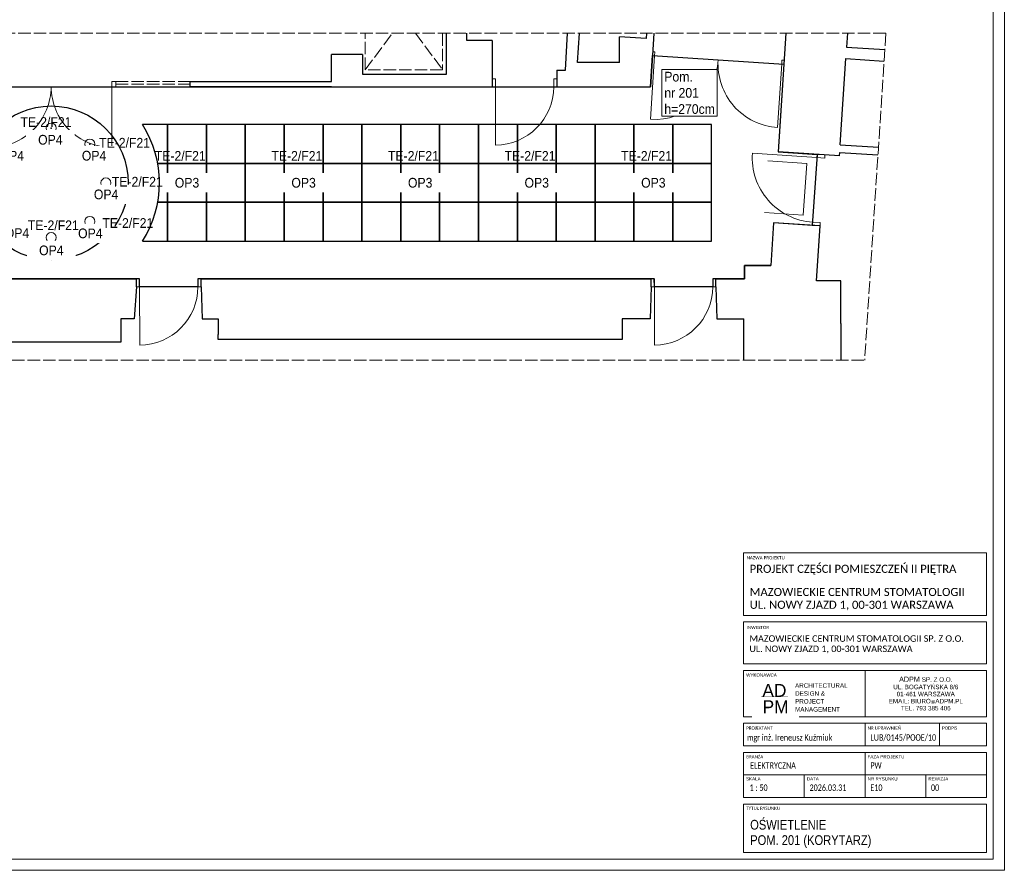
# Model space of a CAD drawing. Header units: centimetres. Extents: x 690840 to 714026, y 27673 to 40762.
# Tile 59 of 162: x 702931 to 704451, y 30400 to 31715. Entities that reach past the tile are written whole.
import ezdxf

# ---------------------------------------------------------------- set-up
doc = ezdxf.new("R2010")
doc.units = ezdxf.units.CM
doc.linetypes.add('ACAD_ISO02W100', pattern=[15, 12, -3])
doc.layers.get('0').update_dxf_attribs({"lineweight": 9})
doc.layers.add('Obrys powierzchni', color=50, linetype='Continuous', lineweight=9, plot=False)
for name, color, linetype, lineweight in [('Przekrojowa', 253, 'Continuous', 25), ('S3_ramka', 7, 'Continuous', 5), ('S3_rozdzielnice', 1, 'Continuous', 5), ('Widokowa', 140, 'Continuous', 9)]:
    doc.layers.add(name, color=color, linetype=linetype, lineweight=lineweight)
for name, color, linetype, lineweight, true_color in [('S3_drzwi_nowe', 7, 'Continuous', 18, 0x00f900), ('S3_okładzina O2', 7, 'Continuous', 5, 0x0cd81d), ('S3_opis pomieszczeń', 7, 'Continuous', 0, 0xb5b5b5), ('S3_oświetlenie', 7, 'Continuous', 20, 0x15ff00), ('S3_sufit S1', 7, 'Continuous', 5, 0x7f7f7f)]:
    doc.layers.add(name, color=color, linetype=linetype, lineweight=lineweight, true_color=true_color)
doc.styles.add('Arial Narrow_4', font='ARIALN.TTF', dxfattribs={"height": 0.2})
doc.styles.add('Arial Narrow_5', font='ARIALN.TTF', dxfattribs={"height": 0.3})
doc.styles.add('Arial Narrow_7', font='ARIALN.TTF', dxfattribs={"height": 0.25})
doc.styles.add('Arial_4', font='arial.ttf', dxfattribs={"height": 0.1})
doc.styles.add('Arial_5', font='arial.ttf', dxfattribs={"height": 0.15})
doc.styles.add('ARIELCE', font='arial.ttf', dxfattribs={"width": 0.9})

# ---------------------------------------------------------------- blocks, each defined once
blk = doc.blocks.new('zw$7FBA')
at = {"lineweight": 0, "ltscale": 1.6}
blk.add_line((-197.5, 291.4), (-197.5, 219.8), dxfattribs=at)
at = {"layer": 'S3_ramka'}
for p, q in [((-385, 376.4), (-385, 473.1)), ((-385, 473.1), (-10, 473.1)), ((-10, 376.4), (-10, 473.1)), ((-385, 376.4), (-10, 376.4)), ((-385, 301.4), (-385, 366.4)), ((-385, 366.4), (-10, 366.4)), ((-10, 301.4), (-10, 366.4)), ((-385, 301.4), (-10, 301.4)), ((-385, 291.4), (-10, 291.4)), ((-385, 219.8), (-385, 291.4)), ((-10, 219.8), (-10, 291.4)), ((-385, 219.8), (-10, 219.8)), ((-385, 174.8), (-385, 209.8)), ((-385, 209.8), (-10, 209.8)), ((-197.5, 174.8), (-197.5, 209.8)), ((-82.5, 174.8), (-82.5, 209.8)), ((-10, 174.8), (-10, 209.8)), ((-10, 174.8), (-385, 174.8)), ((-385, 164.8), (-385, 94.8)), ((-385, 164.8), (-10, 164.8)), ((-197.5, 164.8), (-197.5, 94.8)), ((-10, 164.8), (-10, 94.8)), ((-385, 129.8), (-10, 129.8)), ((-385, 94.8), (-10, 94.8)), ((-385, 84.8), (-385, 10)), ((-385, 84.8), (-10, 84.8)), ((-10, 84.8), (-10, 10)), ((-385, 10), (-10, 10))]:
    blk.add_line(p, q, dxfattribs=at)
for s, insert, char_height, width, attachment_point, line_spacing_factor, style in [('{\\A1;\\fCalibri Light|b0|i0|c238|p34;\\C7;MAZOWIECKIE CENTRUM STOMATOLOGII\\PUL. NOWY ZJAZD 1, 00-301 WARSZAWA}', (-375.7, 418.8), 12.5, 331.75, 1, 0.949189, 'Arial Narrow_7'), ('{\\A1;\\fCalibri Light|b0|i0|c238|p34;\\C7;MAZOWIECKIE CENTRUM STOMATOLOGII SP. Z O.O.\\PUL. NOWY ZJAZD 1, 00-301 WARSZAWA}', (-376.1, 345.6), 10, 380.079, 1, 0.949189, 'Arial Narrow_4'), ('\\pxqc,t7.937503,15.874997,23.8125,31.750003,39.687497,47.625,55.562504,63.499997,71.4375,79.375003,87.312497,95.25,103.187503,111.124997,119.0625,127.000003,134.937497,142.875,150.812503,158.749997,166.6875,174.625003,182.562497,190.5,198.437503,206.374997,214.3125,222.250004,230.187497,238.125,246.062503,253.999997;{\\fTw Cen MT|b0|i0|c238|p34;ADPM \\H0.875x;SP. Z O.O.\\PUL. BOGATYŃSKA 8/6 \\P01-461 WARSZAWA\\PEMAIL: BIURO\\H0.714286x;@\\H1.4x;ADPM.PL\\PTEL. 793 385 406}', (-103.8, 255.6), 8, 187.5, 5, 0.936439, 'Arial_5'), ('\\pxsm1.05,qc;{\\fTw Cen MT|b0|i0|c238|p34;AD}', (-337.5, 260.4), 20, 52.507, 5, 0.936439, 'Arial_5')]:
    blk.add_mtext(s, dxfattribs=dict(at, insert=insert, char_height=char_height, width=width, attachment_point=attachment_point, line_spacing_factor=line_spacing_factor, style=style))
at = {"layer": 'S3_ramka', "char_height": 5, "attachment_point": 1, "style": 'Arial_4', "bg_fill": 3, "box_fill_scale": 1.25, "bg_fill_color": 256, "bg_fill_true_color": 13158600, "bg_fill_transparency": 0}
for s, insert, width, line_spacing_factor in [('\\pxt12.7,25.4,38.1,50.8,63.5,76.2,88.9,101.6,114.3,127,139.7,152.4,165.1,177.8,190.5,203.2,215.9,228.6,241.3,254,266.7,279.4,292.1,304.8,317.5,330.2,342.9,355.6,368.3,381,393.7,406.4;{\\fCalibri|b0|i0|c238|p34;NAZWA PROJEKTU}', (-380.4, 467.9), 95.6, 0.936439), ('\\pxt12.7,25.4,38.1,50.8,63.5,76.2,88.9,101.6,114.3,127,139.7,152.4,165.1,177.8,190.5,203.2,215.9,228.6,241.3,254,266.7,279.4,292.1,304.8,317.5,330.2,342.9,355.6,368.3,381,393.7,406.4;{\\fCalibri|b0|i0|c238|p34;INWESTOR }', (-380.4, 360.2), 98.25, 0.936439), ('{\\fCalibri|b0|i0|c238|p34;}WYKONAWCA', (-381.1, 286.7), 98.25, 0.936439), ('\\pxt12.7,25.4,38.1,50.8,63.5,76.2,88.9,101.6,114.3,127,139.7,152.4,165.1,177.8,190.5,203.2,215.9,228.6,241.3,254,266.7,279.4,292.1,304.8,317.5,330.2,342.9,355.6,368.3,381,393.7,406.4;{\\fCalibri|b0|i0|c238|p34;PROJEKTANT}', (-381.1, 204.8), 94.25, 0.936439), ('\\pxt12.7,25.4,38.1,50.8,63.5,76.2,88.9,101.6,114.3,127,139.7,152.4,165.1,177.8,190.5,203.2,215.9,228.6,241.3,254,266.7,279.4,292.1,304.8,317.5,330.2,342.9,355.6,368.3,381,393.7,406.4;{\\fCalibri|b0|i0|c238|p34;NR UPRAWNIEŃ}', (-193.6, 204.8), 94.25, 0.936439), ('\\pxt12.7,25.4,38.1,50.8,63.5,76.2,88.9,101.6,114.3,127,139.7,152.4,165.1,177.8,190.5,203.2,215.9,228.6,241.3,254,266.7,279.4,292.1,304.8,317.5,330.2,342.9,355.6,368.3,381,393.7,406.4;{\\fCalibri|b0|i0|c238|p34;PODPIS}', (-78.6, 204.8), 55.45, 0.936439), ('\\pxt1.25,2.5,3.75,5,6.25,7.5,8.75,10,11.25,12.5,13.75,15,16.25,17.5,18.75,20,21.25,22.5,23.75,25,26.25,27.5,28.75,30,31.25,32.5,33.75,35,36.25,37.5,38.75,40;{\\fCalibri|b0|i0|c238|p34;BRANŻA}', (-381, 160.4), 94.25, 0.949189), ('\\pxt1.25,2.5,3.75,5,6.25,7.5,8.75,10,11.25,12.5,13.75,15,16.25,17.5,18.75,20,21.25,22.5,23.75,25,26.25,27.5,28.75,30,31.25,32.5,33.75,35,36.25,37.5,38.75,40;{FAZA PROJEKTU}', (-193.7, 160.4), 94.25, 0.949189), ('\\pxt1.25,2.5,3.75,5,6.25,7.5,8.75,10,11.25,12.5,13.75,15,16.25,17.5,18.75,20,21.25,22.5,23.75,25,26.25,27.5,28.75,30,31.25,32.5,33.75,35,36.25,37.5,38.75,40;{SKALA}', (-381.3, 126.3), 94.25, 0.949189), ('\\pxt1.25,2.5,3.75,5,6.25,7.5,8.75,10,11.25,12.5,13.75,15,16.25,17.5,18.75,20,21.25,22.5,23.75,25,26.25,27.5,28.75,30,31.25,32.5,33.75,35,36.25,37.5,38.75,40;NR RYSUNKU', (-193.5, 126.3), 94.25, 0.949189), ('\\pxt1.25,2.5,3.75,5,6.25,7.5,8.75,10,11.25,12.5,13.75,15,16.25,17.5,18.75,20,21.25,22.5,23.75,25,26.25,27.5,28.75,30,31.25,32.5,33.75,35,36.25,37.5,38.75,40;{\\fCalibri|b0|i0|c238|p34;TYTUŁ RYSUNKU }', (-381.1, 80.9), 94.25, 0.949189)]:
    blk.add_mtext(s, dxfattribs=dict(at, insert=insert, width=width, line_spacing_factor=line_spacing_factor))
at = {"layer": 'S3_ramka', "insert": (-335.7, 235.2), "char_height": 20, "width": 52.507, "attachment_point": 5, "line_spacing_factor": 0.936439, "style": 'Arial_5', "bg_fill": 2}
blk.add_mtext('{\\fTw Cen MT|b0|i0|c238|p34;PM}', dxfattribs=at)
at = {"lineweight": 0, "ltscale": 1.6, "const_width": 0.2}
blk.add_lwpolyline([(-358, 251.1), (-316.7, 251.1)], dxfattribs=at)
at = {"layer": 'S3_ramka'}
for p, q in [((-291.3, 129.8), (-291.3, 94.3)), ((-103.8, 129.8), (-103.8, 94.8))]:
    blk.add_line(p, q, dxfattribs=at)
for s, insert, char_height, width, attachment_point, line_spacing_factor, style in [('\\pxql;{\\fCalibri Light|b0|i0|c238|p34;PROJEKT CZĘŚCI POMIESZCZEŃ II PIĘTRA}', (-375.7, 454.6), 12.5, 352.9, 1, 0.949189, 'Arial Narrow_7'), ('\\pxsm1.05,ql;{\\fTw Cen MT|b0|i0|c238|p34;ARCHITECTURAL\\PDESIGN &\\PPROJECT\\PMANAGEMENT}', (-233.6, 249.6), 7, 143.965, 5, 0.936439, 'Arial_5'), ('\\pxql;{\\A1;\\fCalibri Light|b0|i0|c238|p34;\\W0.8;\\C7;\\A0;\\C256;mgr inż. Ireneusz Kuźmiuk}', (-379.9, 192.7), 10, 199.383, 1, 0.949189, 'Arial Narrow_4'), ('\\pxql;{\\A1;\\fCalibri Light|b0|i0|c238|p34;\\W0.8;\\C7;\\A0;LUB/0145/POOE/10}', (-189.3, 192.7), 10, 123.723, 1, 0.949189, 'Arial Narrow_4'), ('\\pxt6.35,12.7,19.05,25.4,31.75,38.1,44.45,50.8,57.15,63.5,69.85,76.2,82.55,88.9,95.25,101.6,107.95,114.3,120.65,127,133.35,139.7,146.05,152.4,158.75,165.1,171.45,177.8,184.15,190.5,196.85,203.2;{\\fCalibri|b0|i0|c238|p34;\\W0.8;ELEKTRYCZNA}', (-374.9, 149.4), 10, 141.9, 1, 0.949189, 'Arial Narrow_4')]:
    blk.add_mtext(s, dxfattribs=dict(at, insert=insert, char_height=char_height, width=width, attachment_point=attachment_point, line_spacing_factor=line_spacing_factor, style=style))
at = {"layer": 'S3_ramka', "char_height": 5, "attachment_point": 1, "line_spacing_factor": 0.949189, "style": 'Arial_4', "bg_fill": 3, "box_fill_scale": 1.25, "bg_fill_color": 256, "bg_fill_true_color": 13158600, "bg_fill_transparency": 0}
for s, insert, width in [('\\pxt1.25,2.5,3.75,5,6.25,7.5,8.75,10,11.25,12.5,13.75,15,16.25,17.5,18.75,20,21.25,22.5,23.75,25,26.25,27.5,28.75,30,31.25,32.5,33.75,35,36.25,37.5,38.75,40;DATA', (-287.5, 126.3), 56.775), ('\\pxt1.25,2.5,3.75,5,6.25,7.5,8.75,10,11.25,12.5,13.75,15,16.25,17.5,18.75,20,21.25,22.5,23.75,25,26.25,27.5,28.75,30,31.25,32.5,33.75,35,36.25,37.5,38.75,40;REWIZJA', (-99.7, 126.3), 64.44)]:
    blk.add_mtext(s, dxfattribs=dict(at, insert=insert, width=width))
blk = doc.blocks.new('zw$74BA')
at = {"layer": 'S3_drzwi_nowe'}
blk.add_line((12, -5), (102, -5.1), dxfattribs=at)
for points in [[(0, -5), (0, 0), (12, 0), (12, -5)], [(-0.1, -100), (-0.1, -95), (11.9, -95), (11.9, -100)]]:
    blk.add_lwpolyline(points, close=True, dxfattribs=at)
blk.add_arc((12, -5), 90, 269.9563, 359.9563, dxfattribs=at)

msp = doc.modelspace()

# ---------------------------------------------------------------- linework, layer by layer
at = {"layer": 'Obrys powierzchni', "ltscale": 1.6}
for points in [[(701481, 30400.4), (701481, 32500.4), (704451, 32500.4), (704451, 30400.4)], [(701498.5, 30417.9), (701498.5, 32482.9), (704433.5, 32482.9), (704433.5, 30417.9)]]:
    msp.add_lwpolyline(points, close=True, dxfattribs=at)
at = {"layer": 'Przekrojowa', "ltscale": 1.6}
for p, q in [((703589.7, 31630.3), (703589.7, 31693.6)), ((703620.9, 31682.6), (703620.9, 31693.6)), ((703660.2, 31682.6), (703620.9, 31682.6)), ((703660.2, 31682.6), (703660.2, 31611)), ((703773.5, 31636.6), (703776.7, 31693.6)), ((703792, 31648.4), (703794.9, 31693.6)), ((703856.7, 31648.4), (703856.7, 31688.1)), ((703897.8, 31685.5), (703856.7, 31688.1)), ((703898.3, 31693.6), (703897.8, 31685.5)), ((703898.3, 31693.6), (703897.8, 31685.5)), ((703910.1, 31693.6), (703907.8, 31659.1)), ((704113.6, 31693.6), (704110.5, 31646)), ((704208.8, 31693.6), (704207.4, 31672.2)), ((704207.4, 31672.2), (704266.3, 31668.4)), ((703412, 31619), (703412, 31661)), ((703460, 31661), (703412, 31661)), ((703460, 31661), (703460, 31630.3)), ((703907.8, 31659.1), (703904.7, 31611)), ((704197.7, 31521.4), (704206.2, 31654.7)), ((704206.2, 31654.7), (704265.2, 31650.8)), ((703760.2, 31636.6), (703760.2, 31611)), ((703760.2, 31636.6), (703773.5, 31636.6)), ((703856.7, 31648.4), (703792, 31648.4)), ((704110.5, 31646), (704107.9, 31605.8)), ((703460, 31630.3), (703589.7, 31630.3)), ((703193.9, 31611), (703193.9, 31619)), ((703193.9, 31619), (703412, 31619)), ((703412, 31611), (703193.9, 31611)), ((703412, 31611), (703660.2, 31611)), ((703760.2, 31611), (703904.7, 31611)), ((704107.9, 31605.8), (704101.8, 31510.5)), ((704197.7, 31521.4), (704256.6, 31517.6)), ((704196.6, 31504.4), (704101.8, 31510.5)), ((704196.6, 31504.4), (704196.9, 31509.4)), ((704196.9, 31509.4), (704255.8, 31505.6)), ((704094.7, 31400.7), (704090.4, 31335)), ((704166.5, 31396), (704094.7, 31400.7)), ((704161, 31311), (704166.5, 31396)), ((704050, 31335), (704090.4, 31335)), ((704050, 31314), (704050, 31335)), ((702715, 31314), (703111, 31314)), ((703111, 31302), (703107.7, 31252.4)), ((703111, 31302), (703111, 31314)), ((703211, 31314), (703905.7, 31314)), ((703211, 31302), (703211, 31314)), ((703211, 31302), (703212.4, 31252.4)), ((703905.7, 31302), (703904.3, 31252.4)), ((703905.7, 31302), (703905.7, 31314)), ((704005.7, 31314), (704050, 31314)), ((704005.7, 31302), (704005.7, 31314)), ((704005.7, 31302), (704007, 31252.4)), ((704198.8, 31311.1), (704161, 31311)), ((704198.8, 31245.1), (704198.8, 31311.1)), ((703107.7, 31252.4), (703087, 31252.4)), ((703087, 31252.4), (703087, 31216.4)), ((703212.4, 31252.4), (703237, 31252.4)), ((703237, 31252.4), (703237, 31228.4)), ((703904.3, 31252.4), (703860.8, 31252.4)), ((703860.8, 31252.4), (703860.8, 31220.4)), ((704007, 31252.4), (704048.8, 31252.4)), ((704048.8, 31188.4), (704048.8, 31252.4)), ((704198.8, 31245.1), (704198.8, 31188.4)), ((703237, 31220.4), (703237, 31228.4)), ((703087, 31216.4), (702738, 31216.4)), ((703396.8, 31220.4), (703237, 31220.4)), ((703860.8, 31220.4), (703396.8, 31220.4))]:
    msp.add_line(p, q, dxfattribs=at)
at = {"layer": 'S3_drzwi_nowe'}
for p, q in [((703911, 31658.9), (703904.7, 31560.7)), ((703907.8, 31659.1), (703911, 31658.9)), ((703907.8, 31659.1), (703911, 31658.9)), ((703907.8, 31659.1), (703911, 31658.9)), ((703908.2, 31665.1), (703911.4, 31664.9)), ((703908.2, 31665.1), (703911.4, 31664.9)), ((703911, 31658.9), (703911.4, 31664.9)), ((704107.3, 31646.2), (704107.7, 31652.2)), ((704107.7, 31652.2), (704110.9, 31652)), ((704107.3, 31646.2), (704101, 31548)), ((704107.3, 31646.2), (704110.5, 31646)), ((703072.9, 31619), (703079.4, 31619)), ((703072.9, 31619), (703073, 31517.5)), ((703079.4, 31611), (703072.9, 31611)), ((703665.2, 31611), (703665.2, 31521)), ((704161.7, 31501.6), (704061.9, 31508.4))]:
    msp.add_line(p, q, dxfattribs=at)
for points in [[(703665.2, 31623), (703660.2, 31623), (703660.2, 31611), (703665.2, 31611)], [(703760.2, 31623), (703755.2, 31623), (703755.2, 31611), (703760.2, 31611)], [(704173.7, 31500.8), (704174, 31505.8), (704162, 31506.6), (704161.7, 31501.6)], [(704166.5, 31396.1), (704166.9, 31401.1), (704154.9, 31401.9), (704154.5, 31396.9)]]:
    msp.add_lwpolyline(points, close=True, dxfattribs=at)
for centre, radius, start, end in [((703911, 31658.9), 98.4, 266.3086, 356.3086), ((704107.3, 31646.2), 98.4, 176.3086, 266.3086), ((702885.8, 31611), 93.5, 269.9148, 0), ((703072.9, 31611), 93.5, 179.9715, 270.0852), ((703665.2, 31611), 90, 270, 0), ((704161.7, 31501.6), 100, 176.1052, 266.1052)]:
    msp.add_arc(centre, radius, start, end, dxfattribs=at)
at = {"layer": 'S3_okładzina O2', "ltscale": 0.5}
msp.add_lwpolyline([(704085.8, 31496.5), (704146, 31492.6), (704140.6, 31412.8), (704080.7, 31416.6)], dxfattribs=at)
at = {"layer": 'S3_oświetlenie', "ltscale": 1.6}
for points in [[(703159.1, 31432.5), (703219.1, 31432.5), (703219.1, 31492.5), (703159.1, 31492.5)], [(703339.1, 31432.5), (703399.1, 31432.5), (703399.1, 31492.5), (703339.1, 31492.5)], [(703519.1, 31432.5), (703579.1, 31432.5), (703579.1, 31492.5), (703519.1, 31492.5)], [(703699.1, 31432.5), (703759.1, 31432.5), (703759.1, 31492.5), (703699.1, 31492.5)], [(703879.1, 31432.5), (703939.1, 31432.5), (703939.1, 31492.5), (703879.1, 31492.5)]]:
    msp.add_lwpolyline(points, close=True, dxfattribs=at)
for centre in [(702979.4, 31547), (703039.1, 31522.3), (703063.9, 31462.5), (703039.1, 31402.8), (702979.4, 31378)]:
    msp.add_circle(centre, 7.71, dxfattribs=at)
at = {"layer": 'S3_sufit S1', "lineweight": -3, "ltscale": 1.6}
for points in [[(701885.6, 31611), (703904.7, 31611), (703907.8, 31659.1), (704110.5, 31646), (704101.8, 31510.5), (704162, 31506.6), (704154.5, 31396.9), (704094.7, 31400.7), (704090.4, 31335), (704050, 31335), (704050, 31314), (704000.7, 31314), (704000.7, 31302), (703910.7, 31302), (703910.6, 31314), (703206, 31314), (703206, 31302), (703116, 31302), (703116, 31314), (702715, 31314)], [(703143.8, 31492.5), (703159.1, 31492.5), (703159.1, 31552.5), (703120.2, 31552.5)], [(703143.8, 31432.5), (703159.1, 31432.5), (703159.1, 31492.5), (703143.8, 31492.5)], [(703120.2, 31372.5), (703159.1, 31372.5), (703159.1, 31432.5), (703143.8, 31432.5)]]:
    msp.add_lwpolyline(points, dxfattribs=at)
for points in [[(703159.1, 31492.5), (703219.1, 31492.5), (703219.1, 31552.5), (703159.1, 31552.5)], [(703219.1, 31492.5), (703279.1, 31492.5), (703279.1, 31552.5), (703219.1, 31552.5)], [(703279.1, 31492.5), (703339.1, 31492.5), (703339.1, 31552.5), (703279.1, 31552.5)], [(703339.1, 31492.5), (703399.1, 31492.5), (703399.1, 31552.5), (703339.1, 31552.5)], [(703399.1, 31492.5), (703459.1, 31492.5), (703459.1, 31552.5), (703399.1, 31552.5)], [(703459.1, 31492.5), (703519.1, 31492.5), (703519.1, 31552.5), (703459.1, 31552.5)], [(703519.1, 31492.5), (703579.1, 31492.5), (703579.1, 31552.5), (703519.1, 31552.5)], [(703579.1, 31492.5), (703639.1, 31492.5), (703639.1, 31552.5), (703579.1, 31552.5)], [(703639.1, 31492.5), (703699.1, 31492.5), (703699.1, 31552.5), (703639.1, 31552.5)], [(703699.1, 31492.5), (703759.1, 31492.5), (703759.1, 31552.5), (703699.1, 31552.5)], [(703759.1, 31492.5), (703819.1, 31492.5), (703819.1, 31552.5), (703759.1, 31552.5)], [(703819.1, 31492.5), (703879.1, 31492.5), (703879.1, 31552.5), (703819.1, 31552.5)], [(703159.1, 31432.5), (703219.1, 31432.5), (703219.1, 31492.5), (703159.1, 31492.5)], [(703219.1, 31432.5), (703279.1, 31432.5), (703279.1, 31492.5), (703219.1, 31492.5)], [(703279.1, 31432.5), (703339.1, 31432.5), (703339.1, 31492.5), (703279.1, 31492.5)], [(703339.1, 31432.5), (703399.1, 31432.5), (703399.1, 31492.5), (703339.1, 31492.5)], [(703399.1, 31432.5), (703459.1, 31432.5), (703459.1, 31492.5), (703399.1, 31492.5)], [(703459.1, 31432.5), (703519.1, 31432.5), (703519.1, 31492.5), (703459.1, 31492.5)], [(703519.1, 31432.5), (703579.1, 31432.5), (703579.1, 31492.5), (703519.1, 31492.5)], [(703579.1, 31432.5), (703639.1, 31432.5), (703639.1, 31492.5), (703579.1, 31492.5)], [(703639.1, 31432.5), (703699.1, 31432.5), (703699.1, 31492.5), (703639.1, 31492.5)], [(703699.1, 31432.5), (703759.1, 31432.5), (703759.1, 31492.5), (703699.1, 31492.5)], [(703759.1, 31432.5), (703819.1, 31432.5), (703819.1, 31492.5), (703759.1, 31492.5)], [(703819.1, 31432.5), (703879.1, 31432.5), (703879.1, 31492.5), (703819.1, 31492.5)], [(703879.1, 31432.5), (703939.1, 31432.5), (703939.1, 31492.5), (703879.1, 31492.5)], [(703939.1, 31432.5), (703999.1, 31432.5), (703999.1, 31492.5), (703939.1, 31492.5)], [(703159.1, 31372.5), (703219.1, 31372.5), (703219.1, 31432.5), (703159.1, 31432.5)], [(703219.1, 31372.5), (703279.1, 31372.5), (703279.1, 31432.5), (703219.1, 31432.5)], [(703279.1, 31372.5), (703339.1, 31372.5), (703339.1, 31432.5), (703279.1, 31432.5)], [(703339.1, 31372.5), (703399.1, 31372.5), (703399.1, 31432.5), (703339.1, 31432.5)], [(703399.1, 31372.5), (703459.1, 31372.5), (703459.1, 31432.5), (703399.1, 31432.5)], [(703459.1, 31372.5), (703519.1, 31372.5), (703519.1, 31432.5), (703459.1, 31432.5)], [(703519.1, 31372.5), (703579.1, 31372.5), (703579.1, 31432.5), (703519.1, 31432.5)], [(703579.1, 31372.5), (703639.1, 31372.5), (703639.1, 31432.5), (703579.1, 31432.5)], [(703639.1, 31372.5), (703699.1, 31372.5), (703699.1, 31432.5), (703639.1, 31432.5)], [(703699.1, 31372.5), (703759.1, 31372.5), (703759.1, 31432.5), (703699.1, 31432.5)], [(703759.1, 31372.5), (703819.1, 31372.5), (703819.1, 31432.5), (703759.1, 31432.5)], [(703819.1, 31372.5), (703879.1, 31372.5), (703879.1, 31432.5), (703819.1, 31432.5)], [(703879.1, 31372.5), (703939.1, 31372.5), (703939.1, 31432.5), (703879.1, 31432.5)], [(703939.1, 31372.5), (703999.1, 31372.5), (703999.1, 31432.5), (703939.1, 31432.5)]]:
    msp.add_lwpolyline(points, close=True, dxfattribs=at)
msp.add_circle((702979.4, 31462.5), 118.8, dxfattribs=at)
for p in [(702979.4, 31547), (703039.1, 31522.3)]:
    msp.add_point(p, dxfattribs=at)
at = {"layer": 'Widokowa', "linetype": 'ACAD_ISO02W100', "ltscale": 1.6}
for p, q in [((701728.6, 31693.6), (704268, 31693.6)), ((703464.2, 31637.2), (703506.1, 31693.6)), ((703464.2, 31637.2), (703464.2, 31693.6)), ((703541.9, 31693.6), (703583.8, 31637.2)), ((703583.8, 31693.6), (703583.8, 31637.2)), ((704268, 31693.6), (704235.4, 31188.4)), ((703583.8, 31637.2), (703464.2, 31637.2)), ((702885.8, 31611), (703072.9, 31611)), ((703079.3, 31619), (703193.9, 31619)), ((703079.3, 31619), (703079.3, 31611)), ((703079.3, 31615), (703193.9, 31615)), ((703079.3, 31611), (703193.9, 31611)), ((703760.2, 31611), (703660.2, 31611)), ((701815, 31188.4), (704235.4, 31188.4))]:
    msp.add_line(p, q, dxfattribs=at)

# ---------------------------------------------------------------- block references
at = {"layer": 'S3_drzwi_nowe', "xscale": -1}
for p, rotation in [((703111, 31314), 89.95630216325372), ((703905.7, 31314), 89.95630216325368)]:
    msp.add_blockref('zw$74BA', p, dxfattribs=dict(at, rotation=rotation))

# ---------------------------------------------------------------- texts
at = {"layer": 'S3_ramka', "lineweight": 0, "insert": (704058.6, 30456.7), "char_height": 15, "width": 343.65, "attachment_point": 4, "line_spacing_factor": 0.949189, "style": 'Arial Narrow_5'}
msp.add_mtext('\\pxt4.23333,8.46667,12.7,16.93333,21.16667,25.4,29.63333,33.86667,38.1,42.33333,46.56667,50.8,55.03333,59.26667,63.5,67.73333,71.96667,76.2,80.43333,84.66667,88.9,93.13333,97.36667,101.6,105.83333,110.06667,114.3,118.53333,122.76667,127,131.23333,135.46667;OŚWIETLENIE\\PPOM. 201 (KORYTARZ)', dxfattribs=at)
at = {"layer": 'S3_rozdzielnice', "char_height": 15, "width": 1448.126, "attachment_point": 1, "rotation": 359.981, "style": 'ARIELCE'}
for insert in [(703139.4, 31511.7), (703319.4, 31511.7), (703499.4, 31511.7), (703679.4, 31511.7), (703859.4, 31511.7)]:
    msp.add_mtext('{\\fArial|b0|i0|c238|p34;\\C7;TE-2/F21}', dxfattribs=dict(at, insert=insert))

# ---------------------------------------------------------------- next in the draw order: texts
at = {"layer": 'S3_opis pomieszczeń', "insert": (703926, 31634.1), "char_height": 7.5, "attachment_point": 1, "style": 'ARIELCE', "bg_fill": 18}
msp.add_mtext('{\\fArial|b0|i0|c238|p34;\\H2x;Pom.\\Pnr 201\\Ph=270cm}', dxfattribs=at)
at = {"layer": 'S3_oświetlenie', "char_height": 15, "width": 60, "attachment_point": 5, "style": 'ARIELCE', "bg_fill": 2}
for s, insert in [('{\\fArial|b0|i0|c238|p34;OP4}', (702978.1, 31529)), ('{\\fArial|b0|i0|c238|p34;OP3}', (703189.1, 31462.6)), ('{\\fArial|b0|i0|c238|p34;OP3}', (703369.1, 31462.6)), ('{\\fArial|b0|i0|c238|p34;OP3}', (703549.1, 31462.6)), ('{\\fArial|b0|i0|c238|p34;OP3}', (703729.1, 31462.6)), ('{\\fArial|b0|i0|c238|p34;OP3}', (703909.1, 31462.6)), ('{\\fArial|b0|i0|c238|p34;OP4}', (703064.2, 31444.6)), ('{\\fArial|b0|i0|c238|p34;OP4}', (702926.6, 31384.9))]:
    msp.add_mtext(s, dxfattribs=dict(at, insert=insert))
at = {"layer": 'S3_ramka', "lineweight": 0, "char_height": 10, "line_spacing_factor": 0.949189, "style": 'Arial Narrow_4', "bg_fill": 2}
for s, insert, width, attachment_point in [('\\pxt6.35,12.7,19.05,25.4,31.75,38.1,44.45,50.8,57.15,63.5,69.85,76.2,82.55,88.9,95.25,101.6,107.95,114.3,120.65,127,133.35,139.7,146.05,152.4,158.75,165.1,171.45,177.8,184.15,190.5,196.85,203.2;{\\fCalibri|b0|i0|c238|p34;\\W0.8;PW}', (704244.1, 30567.5), 141.9, 1), ('\\pxql,t6.35,12.7,19.05,25.4,31.75,38.1,44.45,50.8,57.15,63.5,69.85,76.2,82.55,88.9,95.25,101.6,107.95,114.3,120.65,127,133.35,139.7,146.05,152.4,158.75,165.1,171.45,177.8,184.15,190.5,196.85,203.2;{\\fCalibri|b0|i0|c238|p34;\\W0.8; 1 : 50}', (704100.1, 30533.1), 90.65, 2)]:
    msp.add_mtext(s, dxfattribs=dict(at, insert=insert, width=width, attachment_point=attachment_point))

# ---------------------------------------------------------------- next in the draw order: linework, layer by layer
at = {"layer": 'S3_sufit S1', "lineweight": -3, "ltscale": 1.6}
for points in [[(703879.1, 31492.5), (703939.1, 31492.5), (703939.1, 31552.5), (703879.1, 31552.5)], [(703939.1, 31492.5), (703999.1, 31492.5), (703999.1, 31552.5), (703939.1, 31552.5)]]:
    msp.add_lwpolyline(points, close=True, dxfattribs=at)
msp.add_arc((702979.4, 31462.5), 167.1, 327.4164, 32.5836, dxfattribs=at)

# ---------------------------------------------------------------- next in the draw order: texts
at = {"layer": 'S3_oświetlenie', "char_height": 15, "width": 60, "attachment_point": 5, "style": 'ARIELCE', "bg_fill": 2}
for insert in [(702918.6, 31504.4), (703045.6, 31504.4), (702979.6, 31358.1)]:
    msp.add_mtext('{\\fArial|b0|i0|c238|p34;OP4}', dxfattribs=dict(at, insert=insert))
at = {"layer": 'S3_ramka', "lineweight": 0, "insert": (704195.6, 30533.1), "char_height": 10, "width": 90.65, "attachment_point": 2, "line_spacing_factor": 0.949189, "style": 'Arial Narrow_4'}
msp.add_mtext('\\pxql,t6.35,12.7,19.05,25.4,31.75,38.1,44.45,50.8,57.15,63.5,69.85,76.2,82.55,88.9,95.25,101.6,107.95,114.3,120.65,127,133.35,139.7,146.05,152.4,158.75,165.1,171.45,177.8,184.15,190.5,196.85,203.2;{\\fCalibri|b0|i0|c238|p34;\\W0.8;2026.03.31}', dxfattribs=at)
at = {"layer": 'S3_rozdzielnice', "char_height": 15, "width": 1448.126, "attachment_point": 1, "rotation": 359.981, "style": 'ARIELCE'}
for insert in [(702932.1, 31564), (703073.1, 31471.8)]:
    msp.add_mtext('{\\fArial|b0|i0|c238|p34;\\C7;TE-2/F21}', dxfattribs=dict(at, insert=insert))

# ---------------------------------------------------------------- next in the draw order: block references
at = {"lineweight": 0, "ltscale": 1.6}
msp.add_blockref('zw$7FBA', (704433.5, 30417.9), dxfattribs=at)

# ---------------------------------------------------------------- next in the draw order: texts
at = {"layer": 'S3_oświetlenie', "insert": (703039.8, 31384.4), "char_height": 15, "width": 60, "attachment_point": 5, "style": 'ARIELCE', "bg_fill": 2}
msp.add_mtext('{\\fArial|b0|i0|c238|p34;OP4}', dxfattribs=at)
at = {"layer": 'S3_rozdzielnice', "insert": (703053.4, 31532), "char_height": 15, "width": 1448.126, "attachment_point": 1, "rotation": 359.981, "style": 'ARIELCE'}
msp.add_mtext('{\\fArial|b0|i0|c238|p34;\\C7;TE-2/F21}', dxfattribs=at)

# ---------------------------------------------------------------- next in the draw order: texts
at = {"layer": 'S3_ramka', "lineweight": 0, "char_height": 10, "width": 90.65, "attachment_point": 2, "line_spacing_factor": 0.949189, "style": 'Arial Narrow_4'}
for s, insert in [('\\pxql,t6.35,12.7,19.05,25.4,31.75,38.1,44.45,50.8,57.15,63.5,69.85,76.2,82.55,88.9,95.25,101.6,107.95,114.3,120.65,127,133.35,139.7,146.05,152.4,158.75,165.1,171.45,177.8,184.15,190.5,196.85,203.2;{\\fCalibri|b0|i0|c238|p34;\\W0.8;E10}', (704289.4, 30533.1)), ('\\pxql,t6.35,12.7,19.05,25.4,31.75,38.1,44.45,50.8,57.15,63.5,69.85,76.2,82.55,88.9,95.25,101.6,107.95,114.3,120.65,127,133.35,139.7,146.05,152.4,158.75,165.1,171.45,177.8,184.15,190.5,196.85,203.2;{\\fCalibri|b0|i0|c238|p34;\\W0.8;00}', (704383.1, 30533.1))]:
    msp.add_mtext(s, dxfattribs=dict(at, insert=insert))
at = {"layer": 'S3_rozdzielnice', "char_height": 15, "width": 1448.126, "attachment_point": 1, "rotation": 359.981, "style": 'ARIELCE'}
for insert in [(703058.4, 31408), (702943.4, 31404.5)]:
    msp.add_mtext('{\\fArial|b0|i0|c238|p34;\\C7;TE-2/F21}', dxfattribs=dict(at, insert=insert))

doc.saveas('drawing.dxf')
